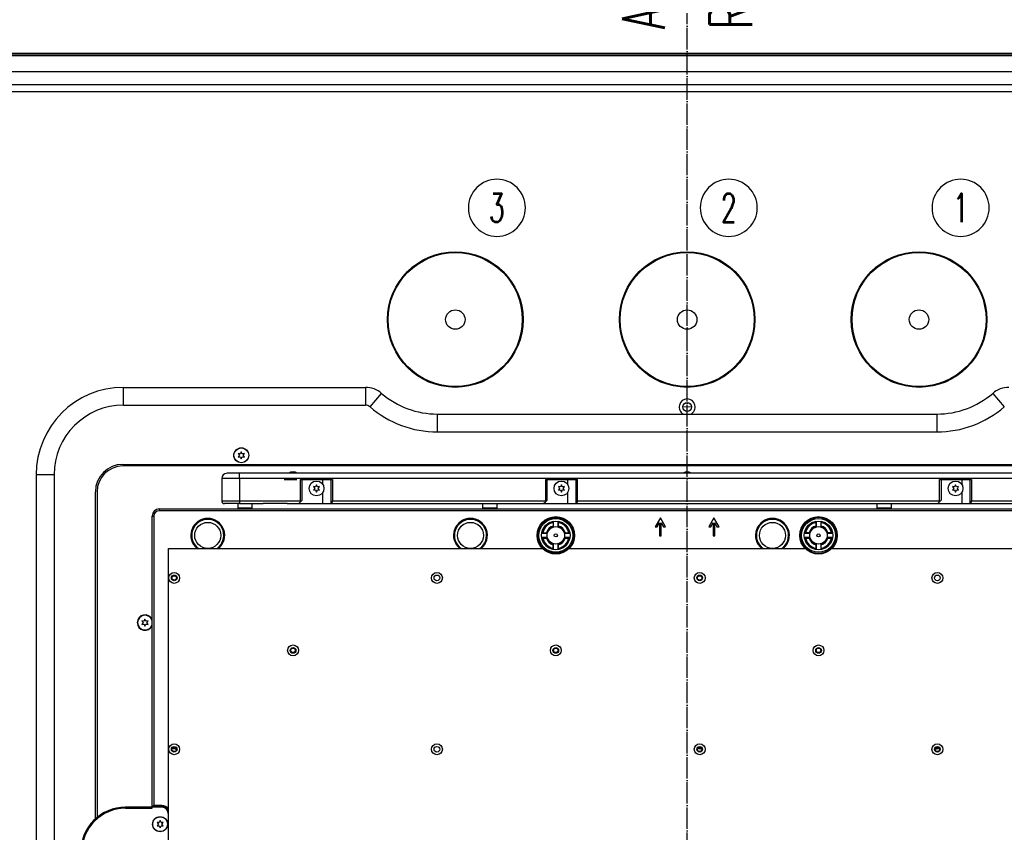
# Model space of a CAD drawing. Extents: x -1763 to 4575, y -3429 to 1051.
# Tile 55 of 174: x -374 to 178, y -85 to 371. Entities that reach past the tile are written whole.
import ezdxf

# ---------------------------------------------------------------- set-up
doc = ezdxf.new("R2010")
doc.units = 0
doc.linetypes.add('DOT_CENTER', pattern=[14, 12, -1, 0, -1])
doc.layers.get('0').update_dxf_attribs({"linetype": 'CONTINUOUS'})
doc.layers.add('1', color=7, linetype='CONTINUOUS')
doc.styles.add('CONVERTER_1', font='txt.shx', dxfattribs={"width": 0.63})

# ---------------------------------------------------------------- blocks, each defined once
blk = doc.blocks.new('TEXT__611', base_point=(-467.6757416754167, 279.9999638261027))
at = {"layer": '1', "color": 1}
for points in [[(-106.6757416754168, 249.6799638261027), (-106.6757416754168, 249.6799638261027, 0.4142135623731), (-90.6757416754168, 265.6799638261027), (-90.6757416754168, 265.6799638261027, 0.4142135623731), (-106.6757416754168, 281.6799638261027), (-106.6757416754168, 281.6799638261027, 0.4142135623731), (-122.6757416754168, 265.6799638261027), (-122.6757416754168, 265.6799638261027, 0.4142135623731)], [(23.32425832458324, 249.6799638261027), (23.32425832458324, 249.6799638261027, 0.4142135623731), (39.32425832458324, 265.6799638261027), (39.32425832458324, 265.6799638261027, 0.4142135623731), (23.32425832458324, 281.6799638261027), (23.32425832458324, 281.6799638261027, 0.4142135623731), (7.32425832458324, 265.6799638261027), (7.32425832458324, 265.6799638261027, 0.4142135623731)], [(153.3242583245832, 249.6799638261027), (153.3242583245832, 249.6799638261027, 0.4142135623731), (169.3242583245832, 265.6799638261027), (169.3242583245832, 265.6799638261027, 0.4142135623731), (153.3242583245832, 281.6799638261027), (153.3242583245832, 281.6799638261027, 0.4142135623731), (137.3242583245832, 265.6799638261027), (137.3242583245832, 265.6799638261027, 0.4142135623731)]]:
    blk.add_lwpolyline(points, format="xyb", close=True, dxfattribs=at)
at = {"layer": '1', "color": 1, "char_height": 24, "attachment_point": 7, "rotation": 90, "style": 'CONVERTER_1'}
for s, insert in [('ROTATION', (36.507089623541, 365.909428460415)), ('AXIS OF', (-12.492910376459, 365.909428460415))]:
    blk.add_mtext(s, dxfattribs=dict(at, insert=insert))
at = {"layer": '1', "color": 1, "char_height": 16, "attachment_point": 5, "style": 'CONVERTER_1'}
for s, insert in [('3', (-106.6757416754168, 265.6799638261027)), ('2', (23.32425832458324, 265.6799638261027)), ('1', (153.3242583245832, 265.6799638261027))]:
    blk.add_mtext(s, dxfattribs=dict(at, insert=insert))
blk = doc.blocks.new('TH_B__612', base_point=(383.1083233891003, 1752.199388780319))
at = {"color": 7, "linetype": 'CONTINUOUS'}
for p, q in [((-406.6499999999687, 351.1500005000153), (406.6500000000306, 351.1500005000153)), ((-391.9499999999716, 351.4500005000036), (391.9500000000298, 351.4500005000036)), ((-406.6499999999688, 342.1500005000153), (406.6500000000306, 342.1500005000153)), ((406.6596200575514, 334.7350442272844), (-406.6596200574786, 334.7350442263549)), ((-406.605802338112, 330.8831880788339), (406.6058023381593, 330.8831880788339)), ((-315.9999999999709, 155.0000005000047), (-315.9999999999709, 165.0000005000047)), ((-315.9999999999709, 165.0000005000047), (-180.4351332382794, 165.0000005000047)), ((-180.4351332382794, 165.0000005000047), (-180.4351332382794, 155.0000005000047)), ((-177.8264149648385, 154.0322585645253), (-171.3046192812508, 161.6129037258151)), ((171.3046192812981, 161.6129037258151), (177.8264149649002, 154.0322585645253)), ((-315.9999999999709, 155.0000005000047), (-180.4351332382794, 155.0000005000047)), ((-139.999999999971, 140.0000005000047), (-139.999999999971, 150.0000005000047)), ((-139.999999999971, 150.0000005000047), (140.0000000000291, 150.0000005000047)), ((2.909e-11, 154.0000005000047), (-2.49847706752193, 153.9127517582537)), ((2.49847706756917, 153.9127517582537), (2.909e-11, 154.0000005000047)), ((140.0000000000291, 150.0000005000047), (140.0000000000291, 140.0000005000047)), ((-139.999999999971, 140.0000005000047), (140.0000000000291, 140.0000005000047)), ((-251.732050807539, 127.9000005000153), (-250.9999999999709, 126.9000005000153)), ((-250.4999999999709, 127.7660259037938), (-251.732050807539, 127.9000005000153)), ((-249.9999999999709, 128.9000005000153), (-250.4999999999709, 127.7660259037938)), ((-249.4999999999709, 127.7660259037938), (-249.9999999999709, 128.9000005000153)), ((-248.2679491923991, 127.9000005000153), (-249.4999999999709, 127.7660259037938)), ((-248.9999999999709, 126.9000005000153), (-248.2679491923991, 127.9000005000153)), ((-316.3999999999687, 121.8000005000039), (316.4000000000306, 121.800000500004)), ((-250.9999999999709, 126.9000005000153), (-251.732050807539, 125.9000005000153)), ((-251.732050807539, 125.9000005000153), (-250.4999999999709, 126.0339750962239)), ((-250.4999999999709, 126.0339750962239), (-249.9999999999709, 124.9000005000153)), ((-249.9999999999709, 124.9000005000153), (-249.4999999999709, 126.0339750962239)), ((-249.4999999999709, 126.0339750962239), (-248.2679491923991, 125.9000005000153)), ((-248.2679491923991, 125.9000005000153), (-248.9999999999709, 126.9000005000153)), ((-354.9999999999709, 116.0000005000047), (-364.9999999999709, 116.0000005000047)), ((-364.9999999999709, 116.0000005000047), (-364.9999999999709, -395.9999994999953)), ((-354.9999999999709, 116.0000005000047), (-354.9999999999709, -395.9999994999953)), ((316.4000000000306, 120.9000005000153), (-316.3999999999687, 120.9000005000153)), ((336.0000000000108, 116.8000004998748), (-258.0001243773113, 116.8000004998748)), ((-261.0001243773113, 113.8000004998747), (-261.0001243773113, 101.3000004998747)), ((339.0000000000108, 113.8000004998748), (-261.0001243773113, 113.8000004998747)), ((-250.9999999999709, 113.8000004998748), (-250.9999999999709, 101.3000004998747)), ((-225.9799999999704, 113.300000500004), (-224.3099999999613, 113.3000004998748)), ((-224.3099999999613, 113.3000004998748), (-220.9799999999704, 113.300000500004)), ((-220.9799999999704, 113.300000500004), (-220.8477219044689, 113.3000004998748)), ((-220.8477219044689, 113.3000004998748), (-218.8099999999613, 113.3000004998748)), ((-216.8099999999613, 101.3000004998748), (-216.8099999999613, 113.3000004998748)), ((-216.8099999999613, 113.3000004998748), (-215.8099999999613, 113.3000004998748)), ((-215.8099999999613, 113.3000004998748), (-205.9799999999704, 113.300000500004)), ((-215.8099999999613, 101.8000004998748), (-215.8099999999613, 113.3000004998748)), ((-205.9799999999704, 113.300000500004), (-204.3099999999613, 113.3000004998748)), ((-204.3099999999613, 113.3000004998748), (-200.9799999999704, 113.300000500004)), ((-204.3099999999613, 110.5299108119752), (-204.3099999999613, 113.3000004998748)), ((-200.9799999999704, 113.300000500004), (-200.8477219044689, 113.3000004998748)), ((-200.8477219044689, 113.3000004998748), (-198.8099999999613, 113.3000004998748)), ((-199.8099999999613, 113.3000004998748), (-199.8099999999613, 99.80000049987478)), ((-198.8099999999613, 113.3000004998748), (-198.8099999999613, 101.3000004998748)), ((-79.48999999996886, 113.3000004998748), (-61.48999999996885, 113.3000004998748)), ((-79.48999999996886, 113.3000004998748), (-79.48999999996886, 101.3000004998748)), ((-78.48999999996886, 101.8000004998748), (-78.48999999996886, 113.3000004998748)), ((-66.98999999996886, 110.5299108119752), (-66.98999999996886, 113.3000004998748)), ((-62.48999999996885, 113.3000004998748), (-62.48999999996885, 99.80000049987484)), ((-61.48999999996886, 101.3000004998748), (-61.48999999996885, 113.3000004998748)), ((141.4900000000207, 113.3000004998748), (159.4900000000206, 113.3000004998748)), ((141.4900000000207, 101.3000004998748), (141.4900000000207, 113.3000004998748)), ((142.4900000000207, 113.3000004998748), (142.4900000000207, 101.8000004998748)), ((153.9900000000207, 113.3000004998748), (153.9900000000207, 110.5299108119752)), ((158.4900000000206, 113.3000004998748), (158.4900000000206, 99.80000049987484)), ((159.4900000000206, 113.3000004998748), (159.4900000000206, 101.3000004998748)), ((-331.7999999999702, -76.98622084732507), (-331.7999999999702, 106.4000005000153)), ((-330.8999999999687, 106.4000005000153), (-330.8999999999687, -76.20777308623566)), ((-208.3099999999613, 109.1660259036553), (-209.5420508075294, 109.3000004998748)), ((-209.5420508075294, 109.3000004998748), (-208.8099999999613, 108.3000004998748)), ((-208.8099999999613, 108.3000004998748), (-209.5420508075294, 107.3000004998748)), ((-209.5420508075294, 107.3000004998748), (-208.3099999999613, 107.4339750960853)), ((-207.8099999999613, 110.3000004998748), (-208.3099999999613, 109.1660259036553)), ((-208.3099999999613, 107.4339750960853), (-207.8099999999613, 106.3000004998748)), ((-207.3099999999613, 109.1660259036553), (-207.8099999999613, 110.3000004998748)), ((-207.8099999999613, 106.3000004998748), (-207.3099999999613, 107.4339750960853)), ((-206.0779491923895, 109.3000004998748), (-207.3099999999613, 109.1660259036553)), ((-207.3099999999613, 107.4339750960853), (-206.0779491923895, 107.3000004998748)), ((-206.8099999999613, 108.3000004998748), (-206.0779491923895, 109.3000004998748)), ((-206.0779491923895, 107.3000004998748), (-206.8099999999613, 108.3000004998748)), ((-204.3099999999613, 99.80000049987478), (-204.3099999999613, 106.0700901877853)), ((-70.98999999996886, 109.1660259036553), (-72.22205080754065, 109.3000004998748)), ((-72.22205080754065, 109.3000004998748), (-71.48999999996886, 108.3000004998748)), ((-71.48999999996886, 108.3000004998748), (-72.22205080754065, 107.3000004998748)), ((-72.22205080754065, 107.3000004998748), (-70.98999999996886, 107.4339750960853)), ((-70.48999999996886, 110.3000004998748), (-70.98999999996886, 109.1660259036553)), ((-70.98999999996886, 107.4339750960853), (-70.48999999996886, 106.3000004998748)), ((-69.98999999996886, 109.1660259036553), (-70.48999999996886, 110.3000004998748)), ((-70.48999999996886, 106.3000004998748), (-69.98999999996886, 107.4339750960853)), ((-68.75794919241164, 109.3000004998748), (-69.98999999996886, 109.1660259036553)), ((-69.98999999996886, 107.4339750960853), (-68.75794919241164, 107.3000004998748)), ((-69.48999999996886, 108.3000004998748), (-68.75794919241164, 109.3000004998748)), ((-68.75794919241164, 107.3000004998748), (-69.48999999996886, 108.3000004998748)), ((-66.98999999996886, 99.80000049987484), (-66.98999999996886, 106.0700901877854)), ((148.757949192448, 109.3000004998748), (149.4900000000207, 108.3000004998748)), ((149.9900000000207, 109.1660259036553), (148.757949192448, 109.3000004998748)), ((149.4900000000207, 108.3000004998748), (148.757949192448, 107.3000004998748)), ((148.757949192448, 107.3000004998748), (149.9900000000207, 107.4339750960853)), ((150.4900000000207, 110.3000004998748), (149.9900000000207, 109.1660259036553)), ((149.9900000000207, 107.4339750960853), (150.4900000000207, 106.3000004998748)), ((150.9900000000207, 109.1660259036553), (150.4900000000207, 110.3000004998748)), ((150.4900000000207, 106.3000004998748), (150.9900000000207, 107.4339750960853)), ((152.222050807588, 109.3000004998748), (150.9900000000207, 109.1660259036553)), ((150.9900000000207, 107.4339750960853), (152.222050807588, 107.3000004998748)), ((151.4900000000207, 108.3000004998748), (152.222050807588, 109.3000004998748)), ((152.222050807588, 107.3000004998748), (151.4900000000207, 108.3000004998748)), ((153.9900000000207, 106.0700901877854), (153.9900000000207, 99.80000049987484)), ((-261.0001243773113, 101.3000004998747), (-216.8099999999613, 101.3000004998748)), ((-250.9965091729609, 99.80000049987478), (-259.5001243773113, 99.80000049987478)), ((-251.8099999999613, 97.20000050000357), (-251.8099999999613, 99.80000049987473)), ((-250.9965091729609, 99.80000049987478), (-240.2616215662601, 99.80000049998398)), ((-243.9800000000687, 99.80000050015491), (-237.8099999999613, 99.80000049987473)), ((-243.8099999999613, 97.20000050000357), (-243.8099999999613, 99.80000049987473)), ((-224.3099999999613, 99.80000049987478), (-237.8099999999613, 99.80000049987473)), ((-224.3099999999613, 99.80000049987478), (-223.9800000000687, 99.80000050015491)), ((-223.9800000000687, 99.80000050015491), (-218.0192074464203, 99.80000049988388)), ((-223.9800000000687, 99.80000050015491), (-219.8099999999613, 99.80000049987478)), ((-219.8099999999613, 99.80000049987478), (-218.0192074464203, 99.80000049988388)), ((-218.0192074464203, 99.80000049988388), (-217.8099999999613, 99.80000049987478)), ((-217.8099999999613, 99.80000049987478), (-216.7454143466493, 100.864586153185)), ((-217.8099999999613, 99.80000049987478), (-199.8099999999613, 99.80000049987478)), ((-216.7454143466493, 100.864586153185), (-215.8099999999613, 101.8000004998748)), ((-199.8099999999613, 99.80000049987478), (-177.9800000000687, 99.80000049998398)), ((-199.8099999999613, 99.80000049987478), (-197.9800000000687, 99.80000049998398)), ((-198.8099999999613, 101.3000004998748), (-79.48999999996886, 101.3000004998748)), ((-177.9800000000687, 99.80000049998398), (-94.48999999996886, 99.80000049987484)), ((-114.4899999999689, 97.20000050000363), (-114.4899999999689, 99.80000049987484)), ((-106.4899999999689, 97.20000050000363), (-106.4899999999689, 99.80000049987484)), ((-94.48999999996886, 99.80000049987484), (-62.48999999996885, 99.80000049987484)), ((-80.48999999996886, 99.80000049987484), (-79.42541434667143, 100.864586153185)), ((-79.42541434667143, 100.864586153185), (-78.48999999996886, 101.8000004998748)), ((-62.48999999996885, 99.80000049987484), (-3.00000000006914, 99.80000050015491)), ((-61.48999999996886, 101.3000004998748), (141.4900000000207, 101.3000004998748)), ((-23.00000000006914, 99.80000050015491), (22.99999999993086, 99.80000049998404)), ((-3.00000000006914, 99.80000050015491), (22.99999999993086, 99.80000049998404)), ((22.99999999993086, 99.80000049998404), (42.99999999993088, 99.80000049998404)), ((42.99999999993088, 99.80000049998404), (126.4900000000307, 99.80000049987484)), ((106.4900000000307, 97.20000050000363), (106.4900000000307, 99.80000049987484)), ((114.4900000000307, 97.20000050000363), (114.4900000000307, 99.80000049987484)), ((126.4900000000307, 99.80000049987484), (158.4900000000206, 99.80000049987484)), ((141.5545856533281, 100.8645861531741), (140.4900000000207, 99.80000049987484)), ((142.4900000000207, 101.8000004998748), (141.5545856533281, 100.8645861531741)), ((158.4900000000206, 99.80000049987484), (217.9799999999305, 99.80000050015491)), ((159.4900000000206, 101.3000004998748), (278.8100000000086, 101.3000004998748)), ((-295.9999999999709, 96.80000050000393), (-295.9999999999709, 95.80000050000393)), ((-295.9999999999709, 96.80000050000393), (296.0000000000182, 96.80000050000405)), ((296.0000000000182, 95.80000050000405), (-295.9999999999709, 95.80000050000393)), ((-251.6099999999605, 97.00000050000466), (-251.8099999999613, 97.20000050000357)), ((-243.8099999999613, 97.20000050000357), (-251.8099999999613, 97.20000050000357)), ((-244.009999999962, 97.00000050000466), (-251.6099999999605, 97.00000050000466)), ((-250.3099999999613, 96.80000050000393), (-250.3099999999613, 97.00000050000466)), ((-245.3099999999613, 96.80000050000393), (-245.3099999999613, 97.00000050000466)), ((-244.009999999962, 97.00000050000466), (-243.8099999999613, 97.20000050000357)), ((-114.2899999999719, 97.00000050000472), (-114.4899999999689, 97.20000050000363)), ((-106.4899999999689, 97.20000050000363), (-114.4899999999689, 97.20000050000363)), ((-106.6899999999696, 97.00000050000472), (-114.2899999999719, 97.00000050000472)), ((-112.9899999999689, 96.80000050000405), (-112.9899999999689, 97.00000050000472)), ((-107.9899999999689, 96.80000050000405), (-107.9899999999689, 97.00000050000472)), ((-106.6899999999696, 97.00000050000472), (-106.4899999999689, 97.20000050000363)), ((106.6900000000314, 97.00000050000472), (106.4900000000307, 97.20000050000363)), ((114.4900000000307, 97.20000050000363), (106.4900000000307, 97.20000050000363)), ((114.2900000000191, 97.00000050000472), (106.6900000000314, 97.00000050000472)), ((107.9900000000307, 96.80000050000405), (107.9900000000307, 97.00000050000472)), ((112.9900000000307, 96.80000050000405), (112.9900000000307, 97.00000050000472)), ((114.2900000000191, 97.00000050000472), (114.4900000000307, 97.20000050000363)), ((-299.9999999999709, 92.80000050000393), (-298.9999999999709, 92.80000050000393)), ((-299.9999999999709, -71.09999949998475), (-299.9999999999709, 92.80000050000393)), ((-298.9999999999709, 92.80000050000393), (-298.9999999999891, 77.1000005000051)), ((-75.15999999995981, 89.8546576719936), (-75.15999999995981, 86.74078691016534)), ((-74.85999999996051, 87.21704172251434), (-74.85999999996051, 89.90586405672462)), ((-72.45999999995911, 89.90586405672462), (-72.45999999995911, 87.21704172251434)), ((-72.15999999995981, 86.74078691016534), (-72.15999999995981, 89.8546576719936)), ((-14.99999999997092, 91.80000050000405), (-17.88675134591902, 86.80000050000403)), ((-16.73205080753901, 86.80000050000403), (-15.49999999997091, 88.93397509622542)), ((-15.49999999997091, 88.93397509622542), (-15.49999999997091, 81.80000050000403)), ((-12.11324865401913, 86.80000050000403), (-14.99999999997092, 91.80000050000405)), ((-14.49999999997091, 88.93397509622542), (-13.26794919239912, 86.80000050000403)), ((-14.49999999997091, 81.80000050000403), (-14.49999999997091, 88.93397509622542)), ((15.00000000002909, 91.80000050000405), (12.11324865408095, 86.80000050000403)), ((13.26794919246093, 86.80000050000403), (14.50000000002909, 88.93397509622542)), ((14.50000000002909, 88.93397509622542), (14.50000000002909, 81.80000050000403)), ((17.88675134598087, 86.80000050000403), (15.00000000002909, 91.80000050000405)), ((15.50000000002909, 88.93397509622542), (16.73205080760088, 86.80000050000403)), ((15.50000000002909, 81.80000050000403), (15.50000000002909, 88.93397509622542)), ((72.16000000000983, 89.8546576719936), (72.16000000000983, 86.74078691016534)), ((72.46000000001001, 87.21704172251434), (72.46000000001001, 89.90586405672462)), ((74.86000000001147, 89.90586405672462), (74.86000000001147, 87.21704172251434)), ((75.16000000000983, 86.74078691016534), (75.16000000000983, 89.8546576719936)), ((-81.59477315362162, 83.17109090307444), (-78.90595081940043, 83.17109090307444)), ((-81.54356676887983, 83.47109090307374), (-78.42969600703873, 83.47109090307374)), ((-68.89030399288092, 83.47109090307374), (-65.77643323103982, 83.47109090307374)), ((-68.4140491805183, 83.17109090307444), (-65.72522684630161, 83.17109090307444)), ((-17.88675134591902, 86.80000050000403), (-16.73205080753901, 86.80000050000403)), ((-13.26794919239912, 86.80000050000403), (-12.11324865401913, 86.80000050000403)), ((12.11324865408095, 86.80000050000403), (13.26794919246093, 86.80000050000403)), ((16.73205080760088, 86.80000050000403), (17.88675134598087, 86.80000050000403)), ((65.72522684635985, 83.17109090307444), (68.41404918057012, 83.17109090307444)), ((68.89030399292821, 83.47109090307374), (65.77643323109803, 83.47109090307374)), ((81.543566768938, 83.47109090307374), (78.42969600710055, 83.47109090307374)), ((78.90595081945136, 83.17109090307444), (81.59477315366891, 83.17109090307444)), ((-78.90595081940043, 80.77109090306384), (-81.59477315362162, 80.77109090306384)), ((-81.54356676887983, 80.47109090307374), (-78.42969600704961, 80.47109090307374)), ((-68.89030399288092, 80.47109090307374), (-65.77643323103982, 80.47109090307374)), ((-65.72522684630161, 80.77109090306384), (-68.4140491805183, 80.77109090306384)), ((-15.49999999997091, 81.80000050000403), (-14.49999999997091, 81.80000050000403)), ((14.50000000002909, 81.80000050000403), (15.50000000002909, 81.80000050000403)), ((68.41404918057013, 80.77109090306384), (65.72522684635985, 80.77109090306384)), ((65.77643323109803, 80.47109090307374), (68.89030399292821, 80.47109090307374)), ((78.42969600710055, 80.47109090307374), (81.543566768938, 80.47109090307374)), ((81.59477315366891, 80.77109090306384), (78.90595081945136, 80.77109090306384)), ((-298.9999999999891, 77.1000005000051), (-298.9999999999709, -69.4999994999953)), ((-290.829999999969, 74.63000050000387), (-80.7415529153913, 74.63000050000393)), ((-290.829999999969, -354.6299994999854), (-290.829999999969, 74.63000050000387)), ((-75.1599999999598, 74.08752413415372), (-75.15999999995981, 77.20139489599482)), ((-74.8599999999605, 74.03631774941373), (-74.85999999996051, 76.72514008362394)), ((-72.45999999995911, 76.72514008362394), (-72.4599999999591, 74.03631774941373)), ((-72.1599999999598, 74.08752413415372), (-72.15999999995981, 77.20139489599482)), ((-66.5784470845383, 74.63000050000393), (66.57844708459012, 74.63000050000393)), ((72.16000000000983, 77.20139489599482), (72.16000000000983, 74.08752413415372)), ((72.46000000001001, 74.03631774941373), (72.46000000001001, 76.72514008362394)), ((74.86000000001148, 76.72514008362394), (74.86000000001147, 74.03631774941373)), ((75.16000000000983, 77.20139489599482), (75.16000000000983, 77.17866134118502)), ((75.16000000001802, 76.71329586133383), (75.16000000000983, 77.17866134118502)), ((75.16000000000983, 74.73871405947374), (75.16000000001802, 76.71329586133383)), ((75.16000000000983, 74.73871405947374), (75.16000000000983, 74.08752413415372)), ((80.74155291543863, 74.63000050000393), (290.8300000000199, 74.6300005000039)), ((-304.4999999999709, 33.9160259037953), (-305.732050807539, 34.050000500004)), ((-305.732050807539, 34.050000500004), (-304.9999999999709, 33.050000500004)), ((-303.9999999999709, 35.050000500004), (-304.4999999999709, 33.9160259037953)), ((-303.4999999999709, 33.9160259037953), (-303.9999999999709, 35.050000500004)), ((-302.2679491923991, 34.050000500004), (-303.4999999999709, 33.9160259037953)), ((-302.9999999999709, 33.050000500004), (-302.2679491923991, 34.050000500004)), ((-304.9999999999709, 33.050000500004), (-305.732050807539, 32.050000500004)), ((-305.732050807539, 32.050000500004), (-304.4999999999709, 32.18397509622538)), ((-304.4999999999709, 32.18397509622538), (-303.9999999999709, 31.050000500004)), ((-303.9999999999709, 31.050000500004), (-303.4999999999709, 32.18397509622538)), ((-303.4999999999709, 32.18397509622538), (-302.2679491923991, 32.050000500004)), ((-302.2679491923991, 32.050000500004), (-302.9999999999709, 33.050000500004)), ((-286.4558336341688, -37.51999949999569), (-286.5099999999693, -37.51999949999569)), ((-286.3917635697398, -37.7199994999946), (-286.5099999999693, -37.7199994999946)), ((8.18416636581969, -37.51999949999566), (8.13000000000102, -37.51999949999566)), ((8.24823643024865, -37.71999949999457), (8.13000000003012, -37.71999949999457)), ((139.1900000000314, -37.71999949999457), (139.0717635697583, -37.71999949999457)), ((139.1900000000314, -37.51999949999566), (139.1358336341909, -37.51999949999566)), ((-294.4999999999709, -70.4999994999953), (-314.9999999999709, -70.4999994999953)), ((-314.9999999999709, -71.09999949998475), (-314.9999999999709, -70.4999994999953)), ((-314.9999999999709, -71.09999949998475), (-299.9999999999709, -71.09999949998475)), ((-294.4999999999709, -69.9999994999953), (-299.9999999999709, -69.9999994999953)), ((-299.4999999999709, -69.9999994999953), (-298.9999999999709, -69.4999994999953)), ((-294.4999999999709, -69.4999994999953), (-298.9999999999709, -69.4999994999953)), ((-294.4999999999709, -69.4999994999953), (-294.4999999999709, -69.9999994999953)), ((-290.9999999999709, -73.99999949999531), (-290.9999999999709, -205.9999994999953)), ((-297.232050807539, -78.9999994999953), (-296.4999999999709, -79.9999994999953)), ((-295.9999999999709, -79.13397409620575), (-297.232050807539, -78.9999994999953)), ((-296.4999999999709, -79.9999994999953), (-297.232050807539, -80.9999994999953)), ((-297.232050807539, -80.9999994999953), (-295.9999999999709, -80.86602490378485)), ((-295.4999999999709, -77.9999994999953), (-295.9999999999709, -79.13397409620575)), ((-295.9999999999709, -80.86602490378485), (-295.4999999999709, -81.9999994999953)), ((-294.9999999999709, -79.13397409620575), (-295.4999999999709, -77.9999994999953)), ((-295.4999999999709, -81.9999994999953), (-294.9999999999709, -80.86602490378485)), ((-293.7679491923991, -78.9999994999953), (-294.9999999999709, -79.13397409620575)), ((-294.9999999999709, -80.86602490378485), (-293.7679491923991, -80.9999994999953)), ((-294.4999999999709, -79.9999994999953), (-293.7679491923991, -78.9999994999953)), ((-293.7679491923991, -80.9999994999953), (-294.4999999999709, -79.9999994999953))]:
    blk.add_line(p, q, dxfattribs=at)
for centre, radius in [((-129.999999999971, 203.0000005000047), 38), ((-129.999999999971, 203.0000005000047), 37.56857687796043), ((2.905e-11, 203.0000005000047), 38), ((2.905e-11, 203.0000005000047), 37.56857687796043), ((130.000000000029, 203.0000005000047), 38), ((130.000000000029, 203.0000005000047), 37.56857687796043), ((-129.999999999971, 203.0000005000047), 5.4476734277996), ((2.905e-11, 203.0000005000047), 5.4476734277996), ((130.000000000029, 203.0000005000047), 5.4476734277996), ((2.909e-11, 154.0000005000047), 2.5), ((-249.9999999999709, 126.9000005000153), 4.2000000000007), ((-249.9999999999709, 126.9000005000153), 4.14999999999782), ((-207.8099999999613, 108.3000004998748), 4.14999999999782), ((-70.48999999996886, 108.3000004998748), 4.15000000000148), ((150.4900000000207, 108.3000004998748), 4.15000000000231), ((-268.8099999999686, 81.97109090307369), 7.29999999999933), ((-121.4899999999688, 81.97109090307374), 7.2999999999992), ((-73.65999999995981, 81.97109090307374), 10.50000000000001), ((-73.65999999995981, 81.97109090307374), 10.00000000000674), ((-73.65999999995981, 81.97109090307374), 9.5), ((-73.65999999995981, 81.97109090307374), 8.02499999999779), ((47.83000000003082, 81.97109090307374), 7.29999999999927), ((73.66000000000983, 81.97109090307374), 10.5), ((73.66000000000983, 81.97109090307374), 9.49999999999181), ((73.66000000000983, 81.97109090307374), 8.02500000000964), ((-73.65999999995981, 81.97109090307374), 4.89999999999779), ((-73.65999999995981, 81.97109090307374), 0.89999999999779), ((73.66000000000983, 81.97109090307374), 4.89999999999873), ((73.66000000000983, 81.97109090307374), 0.89999999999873), ((-287.6099999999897, 58.12000050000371), 3.04999999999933), ((-140.2899999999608, 58.12000050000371), 3.05000000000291), ((7.02999999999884, 58.12000050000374), 3.04999999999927), ((140.2900000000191, 58.12000050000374), 3.0499999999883), ((-287.6099999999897, 58.12000050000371), 1.5999999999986), ((-287.6099999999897, 58.12000050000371), 1.25), ((-140.2899999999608, 58.12000050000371), 1.6000000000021), ((7.02999999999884, 58.12000050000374), 1.59999999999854), ((7.02999999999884, 58.12000050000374), 1.25), ((140.2900000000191, 58.12000050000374), 1.59999999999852), ((-220.9800000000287, 17.48000050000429), 3.0499999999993), ((-220.9800000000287, 17.48000050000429), 1.59999999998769), ((-220.9800000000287, 17.48000050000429), 1.25), ((-73.66000000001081, 17.48000050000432), 3.0499999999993), ((-73.66000000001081, 17.48000050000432), 1.60000000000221), ((-73.66000000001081, 17.48000050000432), 1.25), ((73.66000000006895, 17.48000050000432), 3.0499999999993), ((73.66000000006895, 17.48000050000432), 1.60000000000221), ((73.66000000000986, 17.48000050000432), 1.25), ((-287.6099999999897, -37.9999994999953), 3.04999999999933), ((-287.6099999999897, -37.9999994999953), 1.5999999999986), ((-287.6099999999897, -37.9999994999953), 1.25), ((-140.2899999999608, -37.9999994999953), 3.05000000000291), ((-140.2899999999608, -37.9999994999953), 1.6000000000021), ((7.02999999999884, -37.99999949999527), 3.04999999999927), ((7.02999999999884, -37.99999949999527), 1.59999999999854), ((7.02999999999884, -37.99999949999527), 1.25), ((140.2900000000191, -37.99999949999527), 3.0499999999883), ((140.2900000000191, -37.99999949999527), 1.59999999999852), ((140.2900000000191, -37.99999949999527), 1.25), ((-295.4999999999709, -79.9999994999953), 4.20000000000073), ((-295.4999999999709, -79.9999994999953), 4.15000000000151)]:
    blk.add_circle(centre, radius, dxfattribs=at)
for centre, radius, start, end in [((-315.9999999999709, 116.0000005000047), 48.99999999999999, 90, 180), ((-180.4351332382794, 151.0000005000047), 13.99999999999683, 49.2938657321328, 90), ((-139.999999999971, 198.0000005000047), 48.00000000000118, -130.70613426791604, -90), ((140.000000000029, 198.0000005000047), 48, -89.99999999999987, -49.29386573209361), ((180.4351332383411, 151.0000005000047), 14, 90, 130.7061342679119), ((-315.9999999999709, 116.0000005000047), 38.99999999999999, 90, 180), ((-180.4351332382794, 151.0000005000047), 4.00000000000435, 49.29386573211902, 90), ((2.909e-11, 154.0000005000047), 4.50000000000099, -62.73395554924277, -117.26604445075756), ((-139.999999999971, 198.0000005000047), 57.99999999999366, -130.7061342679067, -90), ((140.000000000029, 198.0000005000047), 58, -89.99999999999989, -49.29386573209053), ((-316.3999999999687, 106.4000005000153), 15.39999999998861, 90, 180), ((-316.3999999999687, 106.4000005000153), 14.5, 90, 180), ((-258.0001243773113, 113.8000004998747), 3.0000000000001, 90, 180), ((-220.9799999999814, 114.6000005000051), 3.10000000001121, 45.20867533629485, 134.79132466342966), ((-220.9799999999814, 114.6000005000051), 2.9000000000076, 49.34275135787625, 130.65724864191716), ((1.818e-11, 114.6000005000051), 3.1000000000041, 45.20867533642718, 134.79132466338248), ((1.818e-11, 114.6000005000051), 2.90000000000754, 49.34275135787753, 130.65724864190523), ((-259.5001243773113, 101.3000004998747), 1.5, 180, -90), ((-215.3099999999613, 101.3000004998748), 1.5, 180, -163.12550570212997), ((-200.3099999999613, 101.3000004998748), 1.49999999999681, -70.5287793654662, 0), ((-77.98999999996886, 101.3000004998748), 1.5, 180, -163.1255057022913), ((-62.98999999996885, 101.3000004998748), 1.49999999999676, -70.52877936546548, 0), ((142.9900000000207, 101.3000004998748), 1.5, 180, -163.1255057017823), ((157.9900000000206, 101.3000004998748), 1.49999999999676, -70.52877936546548, 0), ((-295.9999999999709, 92.80000050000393), 4, 90, 180), ((-295.9999999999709, 92.80000050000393), 3, 90, 180), ((-268.8099999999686, 81.97109090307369), 9.49999999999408, -50.60115406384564, -129.39884593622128), ((-268.8099999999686, 81.97109090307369), 9.00000000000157, -54.65432863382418, -125.34567136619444), ((-121.4899999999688, 81.97109090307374), 9.49999999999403, -50.60115406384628, -129.39884593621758), ((-121.4899999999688, 81.97109090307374), 9.00000000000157, -54.65432863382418, -125.34567136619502), ((-73.65999999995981, 81.97109090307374), 7.90000000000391, 100.94539709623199, 169.05460290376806), ((-73.65999999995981, 81.97109090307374), 7.38628965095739, 101.71706609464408, 168.28293390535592), ((-73.65999999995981, 81.97109090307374), 7.89999999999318, 10.94539709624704, 79.05460290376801), ((-73.65999999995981, 81.97109090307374), 7.38628965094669, 11.71706609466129, 78.28293390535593), ((47.83000000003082, 81.97109090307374), 9.50000000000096, -50.60115406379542, -129.3988459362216), ((47.83000000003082, 81.97109090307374), 8.99999999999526, -54.65432863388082, -125.34567136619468), ((73.66000000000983, 81.97109090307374), 10.00000000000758, 8.62692655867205, 171.37307344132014), ((73.66000000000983, 81.97109090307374), 7.90000000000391, 100.94539709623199, 169.05460290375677), ((73.66000000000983, 81.97109090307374), 7.38628965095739, 101.71706609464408, 168.28293390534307), ((73.66000000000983, 81.97109090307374), 7.90000000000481, 10.94539709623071, 79.05460290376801), ((73.66000000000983, 81.97109090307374), 7.38628965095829, 11.71706609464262, 78.28293390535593), ((-73.65999999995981, 81.97109090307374), 5.4675779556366, 105.92295510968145, 164.0770448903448), ((-78.90595081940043, 84.67109090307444), 1.5, -90, -69.73317964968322), ((-73.65999999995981, 81.97109090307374), 4.99999999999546, 104.54939664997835, 165.4506033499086), ((-73.65999999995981, 81.97109090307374), 5.02169106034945, 107.37978847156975, 162.62021152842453), ((-76.35999999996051, 87.21704172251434), 1.50000000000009, -20.26682035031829, 0), ((-70.95999999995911, 87.21704172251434), 1.5, 180, -159.73317964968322), ((-73.65999999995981, 81.97109090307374), 4.99999999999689, 14.54939665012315, 75.45060335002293), ((-73.65999999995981, 81.97109090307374), 5.46757795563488, 15.92295510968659, 74.07704489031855), ((-73.65999999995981, 81.97109090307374), 5.02169106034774, 17.37978847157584, 72.62021152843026), ((-68.4140491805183, 84.67109090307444), 1.50000000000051, -110.26682035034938, -90), ((73.66000000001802, 81.97109090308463), 10.00000000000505, 171.37307344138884, -179.99999999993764), ((73.66000000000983, 81.97109090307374), 5.4675779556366, 105.92295510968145, 164.07704489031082), ((68.41404918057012, 84.67109090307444), 1.5, -90, -69.73317964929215), ((73.66000000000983, 81.97109090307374), 4.99999999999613, 104.54939665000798, 165.45060334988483), ((73.66000000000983, 81.97109090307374), 5.02169106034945, 107.37978847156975, 162.62021152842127), ((70.96000000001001, 87.21704172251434), 1.50000000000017, -20.26682035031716, 0), ((76.36000000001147, 87.21704172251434), 1.5, 180, -159.7331796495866), ((73.66000000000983, 81.97109090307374), 5.00000000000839, 14.54939665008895, 75.45060334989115), ((73.66000000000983, 81.97109090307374), 5.46757795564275, 15.92295510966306, 74.07704489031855), ((73.66000000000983, 81.97109090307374), 5.02169106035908, 17.37978847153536, 72.62021152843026), ((78.90595081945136, 84.67109090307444), 1.50000000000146, -110.26682035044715, -90), ((73.66000000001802, 81.97109090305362), 10, 1.1529e-10, 8.62692655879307), ((-73.65999999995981, 81.97109090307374), 7.90000000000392, -169.05460290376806, -100.94539709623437), ((-73.65999999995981, 81.97109090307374), 7.38628965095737, -168.28293390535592, -101.71706609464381), ((-73.65999999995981, 81.97109090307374), 5.46757795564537, -164.0770448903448, -105.92295510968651), ((-78.90595081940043, 79.27109090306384), 1.50000000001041, 69.73317964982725, 90), ((-73.65999999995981, 81.97109090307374), 5.0000000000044, -165.45060335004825, -104.54939664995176), ((-73.65999999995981, 81.97109090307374), 5.02169106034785, -162.62021152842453, -107.37978847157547), ((-73.65999999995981, 81.97109090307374), 5.00000000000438, -75.45060335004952, -14.5493966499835), ((-73.65999999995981, 81.97109090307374), 5.02169106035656, -72.62021152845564, -17.37978847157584), ((-73.65999999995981, 81.97109090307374), 5.46757795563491, -74.07704489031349, -15.92295510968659), ((-73.65999999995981, 81.97109090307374), 7.90000000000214, -79.05460290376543, -10.94539709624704), ((-73.65999999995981, 81.97109090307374), 7.38628965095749, -78.28293390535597, -11.71706609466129), ((-68.4140491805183, 79.27109090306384), 1.5, 90, 110.26682035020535), ((73.66000000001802, 81.97109090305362), 9.99999999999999, 179.99999999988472, -171.37307344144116), ((73.66000000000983, 81.97109090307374), 9.99999999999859, -171.37307344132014, -8.62692655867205), ((73.66000000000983, 81.97109090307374), 7.89999999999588, -169.05460290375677, -100.94539709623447), ((73.66000000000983, 81.97109090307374), 7.38628965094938, -168.28293390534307, -101.71706609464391), ((73.66000000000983, 81.97109090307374), 5.46757795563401, -164.07704489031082, -105.92295510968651), ((68.41404918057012, 79.27109090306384), 1.50000000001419, 69.73317964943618, 89.99999999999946), ((73.66000000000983, 81.97109090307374), 4.99999999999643, -165.45060335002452, -104.54939664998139), ((73.66000000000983, 81.97109090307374), 5.02169106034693, -162.62021152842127, -107.37978847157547), ((73.66000000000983, 81.97109090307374), 5.00000000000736, -75.45060334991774, -14.5493966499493), ((73.66000000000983, 81.97109090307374), 5.02169106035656, -72.62021152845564, -17.37978847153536), ((73.66000000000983, 81.97109090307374), 5.46757795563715, -74.07704489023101, -15.92295510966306), ((73.66000000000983, 81.97109090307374), 7.90000000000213, -79.05460290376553, -10.94539709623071), ((73.66000000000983, 81.97109090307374), 7.38628965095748, -78.28293390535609, -11.71706609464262), ((78.90595081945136, 79.27109090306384), 1.5, 90, 110.26682035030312), ((73.66000000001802, 81.97109090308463), 10.00000000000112, -8.62692655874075, -6.237e-11), ((-73.65999999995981, 81.97109090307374), 10.2000000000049, -133.96906568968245, -46.0309343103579), ((-76.35999999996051, 76.72514008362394), 1.5, 0, 20.26682035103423), ((-70.95999999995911, 76.72514008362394), 1.50000000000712, 159.73317964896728, 180), ((73.66000000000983, 81.97109090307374), 10.19999999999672, -133.96906568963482, -46.03093431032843), ((70.96000000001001, 76.72514008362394), 1.5, 0, 20.26682035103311), ((76.36000000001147, 76.72514008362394), 1.50000000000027, 159.73317964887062, 180), ((-303.9999999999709, 33.050000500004), 4.34999999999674, 23.14104102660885, -23.14104102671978), ((-303.9999999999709, 33.050000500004), 4.14999999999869, 15.45169343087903, -15.4516934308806), ((-286.5099999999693, -32.7199994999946), 5.00000000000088, -114.88792069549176, -90), ((-286.5099999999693, -32.7199994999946), 4.80000000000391, -114.18164413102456, -90), ((8.13000000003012, -32.71999949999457), 4.99999999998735, -114.88792069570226, -90), ((8.13000000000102, -32.71999949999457), 4.79999999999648, -114.18164413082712, -90), ((139.1900000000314, -32.71999949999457), 4.80000000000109, -90, -65.8183558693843), ((139.1900000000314, -32.71999949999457), 5, -90, -65.11207930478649), ((-314.9999999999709, -95.49999949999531), 25.00000000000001, 90, 180), ((-314.9999999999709, -95.49999949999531), 24.40000000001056, 90, 180), ((-294.4999999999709, -73.99999949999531), 4.50000000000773, 35.35766894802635, 90), ((-294.4999999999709, -73.99999949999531), 4.00000000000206, 23.43670719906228, 90), ((-294.4999999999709, -73.99999949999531), 3.5, 0, 90)]:
    blk.add_arc(centre, radius, start, end, dxfattribs=at)
for points, knots in [([(-250.9999999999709, 113.8000004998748), (-250.9999999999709, 114.173134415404), (-250.9998270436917, 114.4735525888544), (-250.9996793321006, 114.6685995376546), (-250.9991594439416, 115.3550899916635), (-250.9981714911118, 115.7653044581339), (-250.9977580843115, 115.9236890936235), (-250.9973057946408, 116.0969705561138), (-250.9967903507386, 116.2494729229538), (-250.9962161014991, 116.3767054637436), (-250.9957464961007, 116.4807527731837), (-250.9951328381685, 116.5911162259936), (-250.9943667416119, 116.6731964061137), (-250.993751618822, 116.7391011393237), (-250.9929148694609, 116.8000004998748)], [0, 0, 0, 0, 0.6735521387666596, 0.8685991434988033, 1.555089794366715, 1.965305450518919, 2.12369062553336, 2.29697267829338, 2.449475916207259, 2.576709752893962, 2.680758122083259, 2.79112328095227, 2.873207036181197, 3.000019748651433, 3.000019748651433, 3.000019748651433, 3.000019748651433]), ([(-250.9999999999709, 101.3000004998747), (-250.9999999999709, 101.1952436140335), (-250.9999728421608, 101.0418005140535), (-250.9998399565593, 100.865744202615), (-250.9996622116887, 100.6302551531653), (-250.9993402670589, 100.414020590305), (-250.9988919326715, 100.2381714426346), (-250.9984461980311, 100.0633419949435), (-250.9978912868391, 99.93461891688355), (-250.997267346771, 99.86340032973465), (-250.9968962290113, 99.82103971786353), (-250.9965091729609, 99.80000049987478)], [0, 0, 0, 0, 0.2581999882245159, 0.434256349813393, 0.6697454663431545, 0.8859802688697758, 1.061829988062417, 1.2366600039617, 1.365384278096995, 1.436605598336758, 1.50001061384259, 1.50001061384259, 1.50001061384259, 1.50001061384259])]:
    blk.add_open_spline(points, degree=3, knots=knots, dxfattribs=at)
blk = doc.blocks.new('GABEL_TOP__613', base_point=(-520.6739740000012, 771.9765248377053))
at = {"layer": '1', "color": 3, "linetype": 'DOT_CENTER'}
blk.add_line((3e-14, -660.6739724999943), (-3e-14, 374.762323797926), dxfattribs=at)
at = {"layer": '1', "color": 3, "linetype": 'CONTINUOUS'}
blk.add_line((-406.283995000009, 352.4500385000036), (406.2839949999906, 352.4500385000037), dxfattribs=at)
blk = doc.blocks.new('MANI_TOPVIEW__614', base_point=(-851.8423010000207, 2211.416728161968))
at = {"layer": '1'}
blk.add_blockref('GABEL_TOP__613', (-520.6739740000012, 771.9765248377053), dxfattribs=at)
blk = doc.blocks.new('TOPVIEW__615', base_point=(-851.8423010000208, 2772.414212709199))
blk.add_blockref('TH_B__612', (383.1083233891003, 1752.199388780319))
at = {"layer": '1'}
for name, p in [('MANI_TOPVIEW__614', (-851.8423010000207, 2211.416728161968)), ('TEXT__611', (-467.6757416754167, 279.9999638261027))]:
    blk.add_blockref(name, p, dxfattribs=at)
blk = doc.blocks.new('QW__616', base_point=(-6006.360685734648, 2791.839136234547))
at = {"layer": '1'}
blk.add_blockref('TOPVIEW__615', (-851.8423010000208, 2772.414212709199), dxfattribs=at)

msp = doc.modelspace()

# ---------------------------------------------------------------- block references
msp.add_blockref('QW__616', (-6006.360685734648, 2791.839136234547))

doc.saveas('drawing.dxf')
